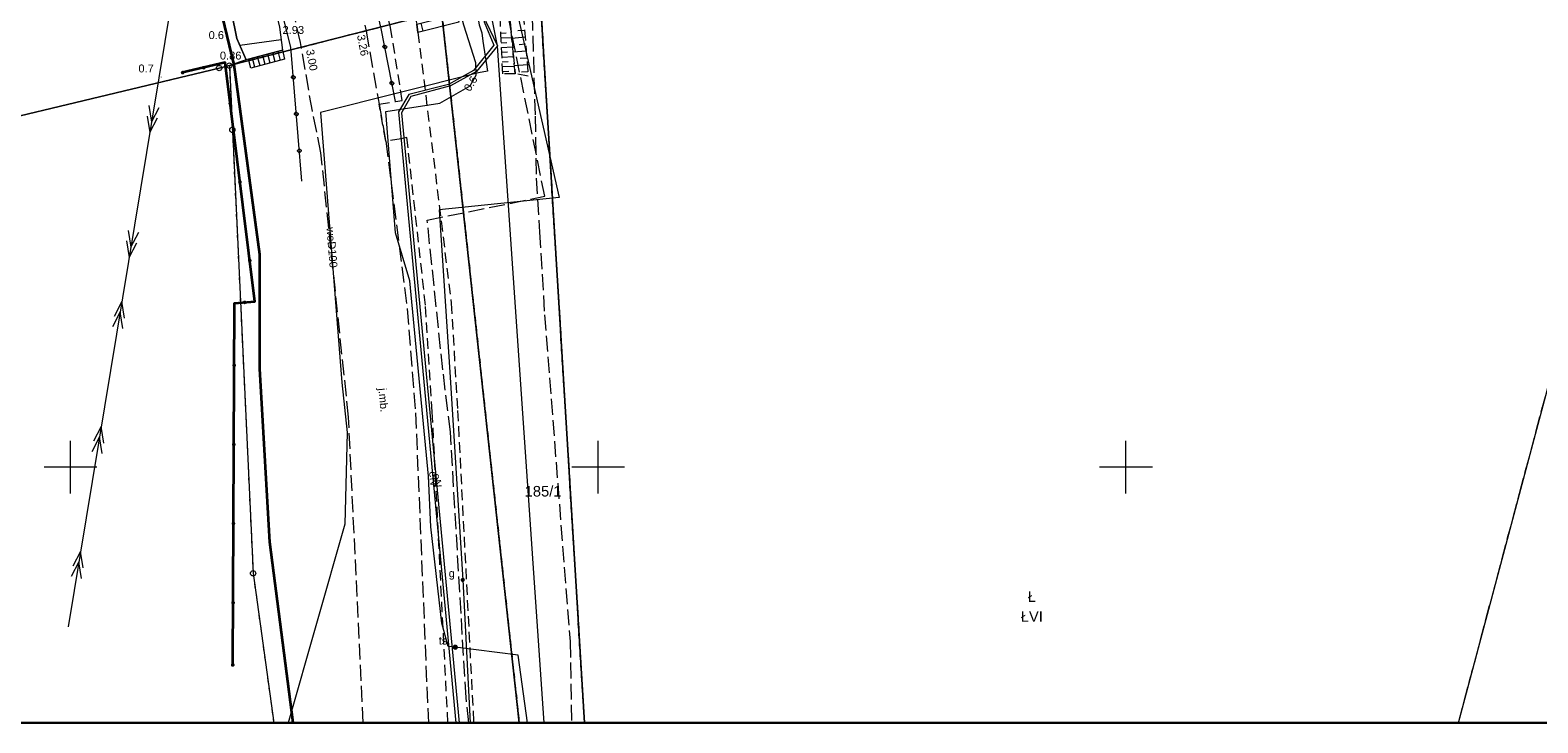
# Model space of a CAD drawing. Extents: x 5479252 to 5479673, y 5984576 to 5984875.
# Tile 10 of 36: x 5479396 to 5479539, y 5984576 to 5984641. Entities that reach past the tile are written whole.
import ezdxf
from ezdxf.enums import TextEntityAlignment as Align

# ---------------------------------------------------------------- set-up
doc = ezdxf.new("R2010")
doc.units = 0
for name, pattern in [('PRZER1-1', [1, 0.5, -0.5]), ('PRZER2-1', [1.5, 1, -0.5]), ('PRZER3-1', [2, 1.5, -0.5])]:
    doc.linetypes.add(name, pattern=pattern)
doc.layers.get('0').update_dxf_attribs({"linetype": 'CONTINUOUS'})
for name, color, linetype, lineweight in [('GEPPGD', 7, 'CONTINUOUS', 18), ('GESDZI', 7, 'CONTINUOUS', 18), ('GESDZI_O', 7, 'CONTINUOUS', 18), ('GESOZN', 7, 'CONTINUOUS', 18), ('GSLKBA', 7, 'CONTINUOUS', 18), ('GSLKOG', 7, 'CONTINUOUS', 35), ('GSPWPN', 7, 'CONTINUOUS', 13), ('GSPWPN_O', 7, 'CONTINUOUS', 13), ('GSPWPS', 7, 'CONTINUOUS', 13), ('GSPWPS_O', 7, 'CONTINUOUS', 13), ('GSSKOA', 7, 'CONTINUOUS', 18), ('GSSKOA_O', 7, 'CONTINUOUS', 18), ('GSSKOD', 7, 'CONTINUOUS', 18), ('GSSSCK', 7, 'CONTINUOUS', 18), ('GSSZSN', 7, 'CONTINUOUS', 18), ('GSSZSU', 7, 'CONTINUOUS', 18), ('GULLOB', 7, 'CONTINUOUS', 35), ('GUPPRZ_O', 7, 'CONTINUOUS', 18)]:
    doc.layers.add(name, color=color, linetype=linetype, lineweight=lineweight)
for name, color, linetype, lineweight, true_color in [('GESKKL', 7, 'CONTINUOUS', 18, 0x24bc24), ('GESKKL_O', 7, 'CONTINUOUS', 18, 0x24bc24), ('GESUZY', 7, 'CONTINUOUS', 18, 0x008000), ('GESUZY_O', 7, 'CONTINUOUS', 18, 0x008000), ('GSSWWP', 7, 'CONTINUOUS', 18, 0x59d9ff), ('GULEPR', 1, 'CONTINUOUS', 18, 0xff0000), ('GULEPR_O', 1, 'CONTINUOUS', 18, 0xff0000), ('GULGPR', 7, 'CONTINUOUS', 18, 0xbfbf00), ('GULKPR', 7, 'CONTINUOUS', 18, 0x803300), ('GULTPR', 7, 'CONTINUOUS', 18, 0xff9100), ('GULWPR', 5, 'CONTINUOUS', 18, 0x0000ff), ('GULWPR_O', 5, 'CONTINUOUS', 18, 0x0000ff), ('GUPGZA', 7, 'CONTINUOUS', 18, 0xbfbf00), ('GUPGZA_O', 7, 'CONTINUOUS', 18, 0xbfbf00), ('GUPTST', 7, 'CONTINUOUS', 18, 0xff9100), ('GUPTST_O', 7, 'CONTINUOUS', 18, 0xff9100), ('Ramka sekcyjna', 7, 'CONTINUOUS', 18, 0xa5007c)]:
    doc.layers.add(name, color=color, linetype=linetype, lineweight=lineweight, true_color=true_color)
doc.layers.add('wydruk', color=7, linetype='CONTINUOUS', lineweight=18, plot=False)
doc.styles.add('Arial', font='arial.ttf')

# ---------------------------------------------------------------- blocks, each defined once
blk = doc.blocks.new('GUPTST1')
blk.add_hatch(color=0).paths.add_polyline_path([(-0.25, 0), (-0.241481, -0.064705), (-0.216506, -0.125), (-0.176777, -0.176777), (-0.125, -0.216506), (-0.064705, -0.241481), (0, -0.25), (0.064705, -0.241481), (0.125, -0.216506), (0.176777, -0.176777), (0.216506, -0.125), (0.241481, -0.064705), (0.25, 0), (0.241481, 0.064705), (0.216506, 0.125), (0.176777, 0.176777), (0.125, 0.216506), (0.064705, 0.241481), (0, 0.25), (-0.064705, 0.241481), (-0.125, 0.216506), (-0.176777, 0.176777), (-0.216506, 0.125), (-0.241481, 0.064705)])
blk = doc.blocks.new('GUPGZA1')
blk.add_hatch(color=0).paths.add_polyline_path([(-0.2, 0), (-0.193185, -0.051764), (-0.173205, -0.1), (-0.141421, -0.141421), (-0.1, -0.173205), (-0.051764, -0.193185), (0, -0.2), (0.051764, -0.193185), (0.1, -0.173205), (0.141421, -0.141421), (0.173205, -0.1), (0.193185, -0.051764), (0.2, 0), (0.193185, 0.051764), (0.173205, 0.1), (0.141421, 0.141421), (0.1, 0.173205), (0.051764, 0.193185), (0, 0.2), (-0.051764, 0.193185), (-0.1, 0.173205), (-0.141421, 0.141421), (-0.173205, 0.1), (-0.193185, 0.051764)])
blk = doc.blocks.new('GEPPGD1_1')
at = {"color": 0}
blk.add_lwpolyline([(0, 0.25), (0.077254, 0.237764), (0.146946, 0.202254), (0.202254, 0.146946), (0.237764, 0.077254), (0.25, 0), (0.237764, -0.077254), (0.202254, -0.146946), (0.146946, -0.202254), (0.077254, -0.237764), (0, -0.25), (-0.077254, -0.237764), (-0.146946, -0.202254), (-0.202254, -0.146946), (-0.237764, -0.077254), (-0.25, 0), (-0.237764, 0.077254), (-0.202254, 0.146946), (-0.146946, 0.202254), (-0.077254, 0.237764)], close=True, dxfattribs=at)
blk = doc.blocks.new('GSPWPS1')
blk.add_hatch(color=0).paths.add_polyline_path([(-0.045, 0), (-0.043467, -0.011647), (-0.038971, -0.0225), (-0.03182, -0.03182), (-0.0225, -0.038971), (-0.011647, -0.043467), (0, -0.045), (0.011647, -0.043467), (0.0225, -0.038971), (0.03182, -0.03182), (0.038971, -0.0225), (0.043467, -0.011647), (0.045, 0), (0.043467, 0.011647), (0.038971, 0.0225), (0.03182, 0.03182), (0.0225, 0.038971), (0.011647, 0.043467), (0, 0.045), (-0.011647, 0.043467), (-0.0225, 0.038971), (-0.03182, 0.03182), (-0.038971, 0.0225), (-0.043467, 0.011647)])
blk = doc.blocks.new('GSPWPN1')
blk.add_hatch(color=0).paths.add_polyline_path([(-0.045, 0), (-0.043467, -0.011647), (-0.038971, -0.0225), (-0.03182, -0.03182), (-0.0225, -0.038971), (-0.011647, -0.043467), (0, -0.045), (0.011647, -0.043467), (0.0225, -0.038971), (0.03182, -0.03182), (0.038971, -0.0225), (0.043467, -0.011647), (0.045, 0), (0.043467, 0.011647), (0.038971, 0.0225), (0.03182, 0.03182), (0.0225, 0.038971), (0.011647, 0.043467), (0, 0.045), (-0.011647, 0.043467), (-0.0225, 0.038971), (-0.03182, 0.03182), (-0.038971, 0.0225), (-0.043467, 0.011647)])
blk = doc.blocks.new('KOLO')
blk.add_hatch(color=0).paths.add_polyline_path([(-0.175, 0), (-0.169037, -0.045293), (-0.151554, -0.0875), (-0.123744, -0.123744), (-0.0875, -0.151554), (-0.045293, -0.169037), (0, -0.175), (0.045293, -0.169037), (0.0875, -0.151554), (0.123744, -0.123744), (0.151554, -0.0875), (0.169037, -0.045293), (0.175, 0), (0.169037, 0.045293), (0.151554, 0.0875), (0.123744, 0.123744), (0.0875, 0.151554), (0.045293, 0.169037), (0, 0.175), (-0.045293, 0.169037), (-0.0875, 0.151554), (-0.123744, 0.123744), (-0.151554, 0.0875), (-0.169037, 0.045293)])
blk = doc.blocks.new('GSLKOG1')
blk.add_hatch(color=0).paths.add_polyline_path([(-0.175, 0), (-0.169037, -0.045293), (-0.151554, -0.0875), (-0.123744, -0.123744), (-0.0875, -0.151554), (-0.045293, -0.169037), (0, -0.175), (0.045293, -0.169037), (0.0875, -0.151554), (0.123744, -0.123744), (0.151554, -0.0875), (0.169037, -0.045293), (0.175, 0), (0.169037, 0.045293), (0.151554, 0.0875), (0.123744, 0.123744), (0.0875, 0.151554), (0.045293, 0.169037), (0, 0.175), (-0.045293, 0.169037), (-0.0875, 0.151554), (-0.123744, 0.123744), (-0.151554, 0.0875), (-0.169037, 0.045293)])
blk = doc.blocks.new('GSLKBA0')
at = {"color": 0, "lineweight": 18}
blk.add_lwpolyline([(-0.175, -0.033485), (-0.175, 0.033485), (-0.033485, 0.175), (0.033485, 0.175), (0.175, 0.033485), (0.175, -0.033485), (0.033485, -0.175), (-0.033485, -0.175)], close=True, dxfattribs=at)
blk = doc.blocks.new('SUEP2')
at = {"color": 0}
for points in [[(-1.25, -0.5), (0.25, 0), (-1.25, 0.5)], [(-0.25, -0.5), (1.25, 0), (-0.25, 0.5)]]:
    blk.add_lwpolyline(points, dxfattribs=at)

msp = doc.modelspace()

# ---------------------------------------------------------------- linework, layer by layer
at = {"layer": 'GESDZI', "color": 7, "linetype": 'Continuous', "lineweight": 18, "elevation": 10.22}
for points in [[(5479255.13, 5984589.26), (5479261.74, 5984592.4), (5479262.59, 5984592.8), (5479270.88, 5984596.26), (5479272.59, 5984596.97), (5479291.5, 5984603.01), (5479316.35, 5984610.94), (5479343.54, 5984619.63), (5479359.73, 5984624.8), (5479391.37, 5984632.39), (5479414.08, 5984637.82), (5479415.05, 5984638.06), (5479435.16, 5984643.18), (5479444.46, 5984645.11), (5479661.87, 5984690.25), (5479671.41, 5984692.13)], [(5479671.41, 5984692.13), (5479661.87, 5984690.25), (5479444.46, 5984645.11), (5479448.69, 5984575.77)], [(5479531.5, 5984575.77), (5479541.79, 5984614.38), (5479562.34, 5984627.38), (5479633.8, 5984628.38), (5479671.41, 5984653.42)], [(5479448.69, 5984575.77), (5479444.46, 5984645.11), (5479435.16, 5984643.18), (5479442.52, 5984575.77)], [(5479442.52, 5984575.77), (5479435.16, 5984643.18), (5479415.05, 5984638.06), (5479415.33, 5984631.97), (5479417.3, 5984589.95), (5479419.25, 5984575.77)]]:
    msp.add_lwpolyline(points, dxfattribs=at)
at = {"layer": 'GESKKL', "color": 82, "linetype": 'PRZER3-1', "lineweight": 18, "true_color": 0x24bc24, "elevation": 10.06}
msp.add_lwpolyline([(5479531.5, 5984575.77), (5479537.29, 5984597.51), (5479541.79, 5984614.38), (5479562.34, 5984627.38), (5479557.98, 5984668.68), (5479444.46, 5984645.11), (5479448.69, 5984575.77)], dxfattribs=at)
at = {"layer": 'GESOZN', "color": 7, "linetype": 'Continuous', "lineweight": 18, "elevation": 10.1}
msp.add_lwpolyline([(5479294.83, 5984868.57), (5479333.8, 5984817.55), (5479340.75, 5984808.64), (5479385.3, 5984750.66), (5479398.56, 5984731.62), (5479401.38, 5984729.48), (5479424.55, 5984696.25), (5479434.07, 5984654.6), (5479444.46, 5984645.11), (5479448.69, 5984575.77)], dxfattribs=at)
at = {"layer": 'GESUZY', "color": 96, "linetype": 'PRZER1-1', "lineweight": 18, "true_color": 0x008000, "elevation": 10.08}
for points in [[(5479255.13, 5984589.26), (5479261.74, 5984592.4), (5479262.59, 5984592.8), (5479270.88, 5984596.26), (5479272.59, 5984596.97), (5479291.5, 5984603.01), (5479316.35, 5984610.94), (5479343.54, 5984619.63), (5479359.73, 5984624.8), (5479391.37, 5984632.39), (5479414.08, 5984637.82), (5479415.05, 5984638.06), (5479435.16, 5984643.18), (5479444.46, 5984645.11), (5479557.98, 5984668.68), (5479560.46, 5984669.19), (5479661.87, 5984690.25), (5479671.41, 5984692.13)], [(5479531.5, 5984575.77), (5479537.29, 5984597.51), (5479541.79, 5984614.38), (5479562.34, 5984627.38), (5479557.98, 5984668.68), (5479444.46, 5984645.11), (5479448.69, 5984575.77)], [(5479448.69, 5984575.77), (5479444.46, 5984645.11), (5479435.16, 5984643.18), (5479442.52, 5984575.77)], [(5479442.52, 5984575.77), (5479435.16, 5984643.18), (5479415.05, 5984638.06), (5479415.33, 5984631.97), (5479417.3, 5984589.95), (5479419.25, 5984575.77)]]:
    msp.add_lwpolyline(points, dxfattribs=at)
at = {"layer": 'GSLKBA', "color": 7, "linetype": 'Continuous', "lineweight": 18, "elevation": 10.18}
for points in [[(5479421.91, 5984627.12), (5479420.87, 5984639.81), (5479418.03, 5984651.19)], [(5479430.78, 5984634.66), (5479429.44, 5984641.56), (5479427.04, 5984651.74)]]:
    msp.add_lwpolyline(points, dxfattribs=at)
at = {"layer": 'GSLKOG', "color": 7, "linetype": 'Continuous', "lineweight": 35, "elevation": 10.18}
msp.add_lwpolyline([(5479415.37, 5984581.26), (5479415.53, 5984615.55), (5479417.46, 5984615.7), (5479414.65, 5984638.34), (5479410.62, 5984637.39)], dxfattribs=at)
at = {"layer": 'GSSKOA', "color": 7, "linetype": 'PRZER3-1', "lineweight": 18, "elevation": 10.18}
msp.add_lwpolyline([(5479427.72, 5984575.77), (5479426.34, 5984604.75), (5479423.72, 5984629.79), (5479422.91, 5984633.75), (5479421.79, 5984640.24), (5479419.21, 5984651.26), (5479425.72, 5984651.66), (5479428, 5984641.32), (5479429.23, 5984634.41), (5479429.86, 5984630.9), (5479431.89, 5984615.01), (5479432.69, 5984605.15), (5479433.9, 5984575.77)], dxfattribs=at)
at = {"layer": 'GSSKOD', "color": 7, "linetype": 'PRZER2-1', "lineweight": 18, "elevation": 10.18}
msp.add_lwpolyline([(5479435.75, 5984575.77), (5479434.27, 5984605.24), (5479433.63, 5984615.36), (5479431.87, 5984631.24), (5479431.31, 5984631.13), (5479429.86, 5984630.9), (5479429.23, 5984634.41), (5479430.78, 5984634.66), (5479431.43, 5984634.76), (5479430.31, 5984641.71), (5479427.82, 5984651.99), (5479430.04, 5984652.92), (5479432.81, 5984641.97), (5479432.92, 5984641.2), (5479436.07, 5984615.53), (5479436.67, 5984605.37), (5479438.19, 5984575.77)], dxfattribs=at)
at = {"layer": 'GSSSCK', "color": 7, "linetype": 'Continuous', "lineweight": 18, "elevation": 10.18}
for points in [[(5479436.12, 5984642.82), (5479436.63, 5984642.99), (5479436.78, 5984642.17), (5479432.92, 5984641.2), (5479432.81, 5984641.97)], [(5479420.09, 5984639.53), (5479420.28, 5984638.66), (5479417.08, 5984637.8), (5479416.85, 5984638.66)]]:
    msp.add_lwpolyline(points, close=True, dxfattribs=at)
for points in [[(5479433.4, 5984641.32), (5479433.21, 5984642.07)], [(5479419.89, 5984638.55), (5479419.66, 5984639.41)], [(5479417.47, 5984637.91), (5479417.24, 5984638.77)], [(5479417.96, 5984638.04), (5479417.72, 5984638.89)], [(5479418.44, 5984638.17), (5479418.21, 5984639.02)], [(5479418.92, 5984638.29), (5479418.69, 5984639.15)], [(5479419.4, 5984638.42), (5479419.17, 5984639.28)]]:
    msp.add_lwpolyline(points, dxfattribs=at)
at = {"layer": 'GSSWWP', "color": 141, "linetype": 'Continuous', "lineweight": 18, "true_color": 0x59d9ff, "elevation": 10.06}
for points in [[(5479256.77, 5984606.08), (5479261.86, 5984607.85), (5479263.67, 5984608.48), (5479410.75, 5984650.74), (5479413.98, 5984650.94), (5479414.15, 5984650.21), (5479414.22, 5984648.3), (5479415.76, 5984640.63), (5479416.64, 5984638.61), (5479415.05, 5984638.06), (5479414.08, 5984637.82)], [(5479414.08, 5984637.82), (5479391.37, 5984632.39), (5479359.73, 5984624.8), (5479343.54, 5984619.63), (5479316.35, 5984610.94), (5479291.5, 5984603.01)]]:
    msp.add_lwpolyline(points, dxfattribs=at)
at = {"layer": 'GSSZSN', "color": 7, "linetype": 'PRZER2-1', "lineweight": 18, "elevation": 10.06}
for points in [[(5479440.95, 5984637.27), (5479440.62, 5984644.27), (5479441.39, 5984645.19), (5479442.12, 5984637.29)], [(5479442.78, 5984644.43), (5479443.36, 5984637.04), (5479442.12, 5984637.29), (5479441.39, 5984645.19)]]:
    msp.add_lwpolyline(points, close=True, dxfattribs=at)
at = {"layer": 'GSSZSN', "color": 7, "linetype": 'Continuous', "lineweight": 18, "elevation": 10.06}
for points in [[(5479440.77, 5984641.14), (5479441.26, 5984641.16)], [(5479443.02, 5984641.39), (5479442.38, 5984641.34)], [(5479440.79, 5984640.69), (5479441.8, 5984640.73)], [(5479440.81, 5984640.23), (5479441.33, 5984640.26)], [(5479440.83, 5984639.78), (5479441.88, 5984639.83)], [(5479443.07, 5984640.74), (5479441.81, 5984640.64)], [(5479443.17, 5984639.43), (5479441.93, 5984639.33)], [(5479443.12, 5984640.08), (5479442.5, 5984640.03)], [(5479440.85, 5984639.32), (5479441.39, 5984639.35)], [(5479440.87, 5984638.87), (5479441.97, 5984638.92)], [(5479440.9, 5984638.42), (5479441.45, 5984638.44)], [(5479440.92, 5984637.96), (5479442.05, 5984638.01)], [(5479443.28, 5984638.12), (5479442.05, 5984638.02)], [(5479443.22, 5984638.77), (5479442.61, 5984638.73)], [(5479440.94, 5984637.51), (5479441.52, 5984637.53)], [(5479443.33, 5984637.47), (5479442.72, 5984637.42)]]:
    msp.add_lwpolyline(points, dxfattribs=at)
at = {"layer": 'GSSZSU', "color": 7, "linetype": 'Continuous', "lineweight": 18, "elevation": 10.06}
msp.add_lwpolyline([(5479417.4, 5984650.97), (5479418, 5984649.01), (5479419.79, 5984641.7), (5479420.09, 5984639.53), (5479416.85, 5984638.66), (5479416.64, 5984638.61), (5479415.76, 5984640.63), (5479414.22, 5984648.3), (5479414.15, 5984650.21), (5479414.74, 5984650.26)], close=True, dxfattribs=at)
msp.add_lwpolyline([(5479419.95, 5984640.51), (5479416.05, 5984639.97)], dxfattribs=at)
at = {"layer": 'GULEPR', "color": 1, "linetype": 'Continuous', "lineweight": 18, "true_color": 0xff0000, "elevation": 10.14}
for points in [[(5479436.18, 5984655.04), (5479439.2, 5984642.2), (5479440.12, 5984639.98), (5479438.19, 5984637.59), (5479435.81, 5984636.26), (5479432.05, 5984635.31), (5479431.06, 5984633.69), (5479436.5, 5984575.77)], [(5479436.18, 5984655.04), (5479439.35, 5984642.24), (5479440.44, 5984639.92), (5479438.46, 5984637.51), (5479435.99, 5984636.13), (5479432.23, 5984635.14), (5479431.35, 5984633.59), (5479436.83, 5984575.77)], [(5479421.09, 5984575.77), (5479418.88, 5984592.88), (5479417.94, 5984609.31), (5479417.93, 5984620.14), (5479415.51, 5984638.12), (5479412.87, 5984649.04), (5479412.42, 5984650.84)], [(5479410.65, 5984650.71), (5479399.76, 5984584.86)]]:
    msp.add_lwpolyline(points, dxfattribs=at)
at = {"layer": 'GULGPR', "color": 52, "linetype": 'PRZER3-1', "lineweight": 18, "true_color": 0xbfbf00, "elevation": 10.14}
msp.add_lwpolyline([(5479437.73, 5984575.77), (5479437.47, 5984578.16), (5479435.99, 5984603.34), (5479435.27, 5984609.24), (5479433.79, 5984623.42), (5479444.93, 5984625.67), (5479435.66, 5984671.51)], dxfattribs=at)
at = {"layer": 'GULGPR', "color": 52, "linetype": 'Continuous', "lineweight": 18, "true_color": 0xbfbf00, "elevation": 10.14}
msp.add_lwpolyline([(5479439.43, 5984655.71), (5479446.28, 5984625.57), (5479434.92, 5984624.38), (5479435.95, 5984609.02), (5479437.16, 5984589.32), (5479437.86, 5984575.77)], dxfattribs=at)
at = {"layer": 'GULKPR', "color": 36, "linetype": 'Continuous', "lineweight": 18, "true_color": 0x803300, "elevation": 10.14}
msp.add_lwpolyline([(5479444.89, 5984575.77), (5479440.44, 5984639.92), (5479437.4, 5984655.29)], dxfattribs=at)
at = {"layer": 'GULLOB', "color": 7, "linetype": 'Continuous', "lineweight": 35, "elevation": 10.12}
msp.add_lwpolyline([(5479421.09, 5984575.77), (5479418.88, 5984592.88), (5479417.94, 5984609.31), (5479417.93, 5984620.14), (5479415.51, 5984638.12), (5479412.87, 5984649.04)], dxfattribs=at)
at = {"layer": 'GULTPR', "color": 30, "linetype": 'Continuous', "lineweight": 18, "true_color": 0xff9100, "elevation": 10.14}
msp.add_lwpolyline([(5479443.31, 5984575.77), (5479442.42, 5984582.2), (5479436.45, 5984582.94), (5479435.77, 5984583), (5479435.18, 5984585.22), (5479434.14, 5984594.35), (5479433.93, 5984599.16), (5479432.14, 5984617.66), (5479430.78, 5984622.22), (5479429.87, 5984633.72), (5479434.98, 5984634.51), (5479437.86, 5984636.14), (5479438.43, 5984637.16), (5479438.39, 5984638.33), (5479437.25, 5984641.88), (5479433.83, 5984654.5)], dxfattribs=at)
at = {"layer": 'GULWPR', "color": 5, "linetype": 'PRZER3-1', "lineweight": 18, "true_color": 0x0000ff, "elevation": 10.14}
msp.add_lwpolyline([(5479393.1, 5984733.3), (5479405.88, 5984714.73), (5479418.2, 5984717.34), (5479432, 5984695.33), (5479434.6, 5984687.93), (5479438.33, 5984674.36), (5479440.23, 5984665.96), (5479441.9, 5984657.16), (5479443.68, 5984644.88), (5479444.01, 5984633.27), (5479444.12, 5984627.4), (5479444.44, 5984622.27), (5479444.91, 5984614.44), (5479447.33, 5984583.48), (5479447.46, 5984575.77)], dxfattribs=at)
at = {"layer": 'GULWPR', "color": 5, "linetype": 'Continuous', "lineweight": 18, "true_color": 0x0000ff, "elevation": 10.14}
msp.add_lwpolyline([(5479435.9, 5984654.98), (5479438.58, 5984642.62), (5479438.72, 5984641.93), (5479438.96, 5984641.17), (5479439.05, 5984640.38), (5479439.5, 5984637.53), (5479438.64, 5984637.36), (5479423.67, 5984633.61), (5479425.71, 5984608.03), (5479426.21, 5984603.3), (5479425.99, 5984594.61), (5479420.63, 5984575.77)], dxfattribs=at)
at = {"layer": 'Ramka sekcyjna', "color": 224, "linetype": 'Continuous', "lineweight": 18, "true_color": 0xa5007c}
for p, q in [((5479400, 5984597.5, 100), (5479400, 5984602.5, 100)), ((5479400, 5984597.5, 100), (5479400, 5984602.5, 100)), ((5479450, 5984597.5, 100), (5479450, 5984602.5, 100)), ((5479450, 5984597.5, 100), (5479450, 5984602.5, 100)), ((5479500, 5984597.5, 100), (5479500, 5984602.5, 100)), ((5479500, 5984597.5, 100), (5479500, 5984602.5, 100)), ((5479402.5, 5984600, 100), (5479397.5, 5984600, 100)), ((5479402.5, 5984600, 100), (5479397.5, 5984600, 100)), ((5479452.5, 5984600, 100), (5479447.5, 5984600, 100)), ((5479452.5, 5984600, 100), (5479447.5, 5984600, 100)), ((5479502.5, 5984600, 100), (5479497.5, 5984600, 100)), ((5479502.5, 5984600, 100), (5479497.5, 5984600, 100))]:
    msp.add_line(p, q, dxfattribs=at)
at = {"layer": 'wydruk', "color": 1, "linetype": 'Continuous', "lineweight": 30, "true_color": 0xff0000, "flags": 128}
msp.add_lwpolyline([(5479256.3, 5984575.77), (5479672.58, 5984575.77), (5479672.58, 5984868.57), (5479256.3, 5984868.57), (5479256.3, 5984575.77)], dxfattribs=at)

# ---------------------------------------------------------------- block references
at = {"layer": 'GEPPGD', "color": 7, "linetype": 'Continuous', "lineweight": 18}
for p in [(5479414.08, 5984637.82, 10.24), (5479415.05, 5984638.06, 10.24), (5479415.33, 5984631.97, 10.24), (5479417.3, 5984589.95, 10.24)]:
    msp.add_blockref('GEPPGD1_1', p, dxfattribs=at)
at = {"layer": 'GSLKBA', "color": 7, "linetype": 'Continuous', "lineweight": 18}
for p, rotation in [((5479429.78, 5984639.83, 10.18), 100.9902048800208), ((5479429.78, 5984639.83, 10.18), 100.9902048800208), ((5479421.1, 5984636.95, 10.18), 94.68516460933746), ((5479421.1, 5984636.95, 10.18), 94.68516460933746), ((5479430.44, 5984636.39, 10.18), 100.9902048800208), ((5479430.44, 5984636.39, 10.18), 100.9902048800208), ((5479421.39, 5984633.46, 10.18), 94.68516460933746), ((5479421.39, 5984633.46, 10.18), 94.68516460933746), ((5479421.68, 5984629.98, 10.18), 94.68516460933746), ((5479421.68, 5984629.98, 10.18), 94.68516460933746)]:
    msp.add_blockref('GSLKBA0', p, dxfattribs=dict(at, rotation=rotation))
at = {"layer": 'GSLKOG', "color": 7, "linetype": 'Continuous', "lineweight": 35}
for name, p, rotation in [('KOLO', (5479412.63, 5984637.86, 10.18), 193.2642908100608), ('KOLO', (5479412.63, 5984637.86, 10.18), 193.2642908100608), ('GSLKOG1', (5479410.62, 5984637.39, 10.18), 193.2642908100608), ('KOLO', (5479415.13, 5984634.46, 10.18), 97.07517498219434), ('KOLO', (5479415.13, 5984634.46, 10.18), 97.07517498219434), ('KOLO', (5479416.05, 5984627.02, 10.18), 97.07517498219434), ('KOLO', (5479416.05, 5984627.02, 10.18), 97.07517498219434), ('KOLO', (5479416.98, 5984619.58, 10.18), 97.07517498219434), ('KOLO', (5479416.98, 5984619.58, 10.18), 97.07517498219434), ('KOLO', (5479416.5, 5984615.62, 10.18), 4.444106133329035), ('KOLO', (5479416.5, 5984615.62, 10.18), 4.444106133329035), ('KOLO', (5479415.5, 5984609.65, 10.18), 89.73265505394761), ('KOLO', (5479415.5, 5984609.65, 10.18), 89.73265505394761), ('KOLO', (5479415.47, 5984602.15, 10.18), 89.73265505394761), ('KOLO', (5479415.47, 5984602.15, 10.18), 89.73265505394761), ('KOLO', (5479415.43, 5984594.66, 10.18), 89.73265505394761), ('KOLO', (5479415.43, 5984594.66, 10.18), 89.73265505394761), ('KOLO', (5479415.4, 5984587.16, 10.18), 89.73265505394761), ('KOLO', (5479415.4, 5984587.16, 10.18), 89.73265505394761), ('GSLKOG1', (5479415.37, 5984581.26, 10.18), 89.7326550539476)]:
    msp.add_blockref(name, p, dxfattribs=dict(at, rotation=rotation))
at = {"layer": 'GSPWPN', "color": 7, "linetype": 'Continuous', "lineweight": 13}
for p in [(5479415.76, 5984640.63, 10.08), (5479408.58, 5984636.97, 10.08)]:
    msp.add_blockref('GSPWPN1', p, dxfattribs=at)
at = {"layer": 'GSPWPS', "color": 7, "linetype": 'Continuous', "lineweight": 13}
for p in [(5479419.9, 5984640.91, 10.08), (5479428, 5984641.32, 10.08), (5479421.79, 5984640.24, 10.08), (5479416.64, 5984638.61, 10.08)]:
    msp.add_blockref('GSPWPS1', p, dxfattribs=at)
at = {"layer": 'GULEPR', "color": 1, "linetype": 'Continuous', "lineweight": 18, "true_color": 0xff0000}
for p, rotation in [((5479407.71, 5984632.95, 10.14), 260.6086363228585), ((5479405.76, 5984621.11, 10.14), 260.6086363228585), ((5479404.66, 5984614.46, 10.14), 80.60863632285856), ((5479402.7, 5984602.62, 10.14), 80.60863632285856), ((5479400.74, 5984590.78, 10.14), 80.60863632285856)]:
    msp.add_blockref('SUEP2', p, dxfattribs=dict(at, rotation=rotation))
at = {"layer": 'GUPGZA', "color": 52, "linetype": 'Continuous', "lineweight": 18, "true_color": 0xbfbf00}
msp.add_blockref('GUPGZA1', (5479437.16, 5984589.32, 10.16), dxfattribs=at)
at = {"layer": 'GUPTST', "color": 30, "linetype": 'Continuous', "lineweight": 18, "true_color": 0xff9100}
msp.add_blockref('GUPTST1', (5479436.45, 5984582.94, 10.16), dxfattribs=at)

# ---------------------------------------------------------------- texts
at = {"layer": 'GESDZI_O', "color": 7, "linetype": 'Continuous', "lineweight": 0, "style": 'Arial'}
msp.add_text('185/1', height=1, dxfattribs=at).set_placement((5479444.77, 5984597.22, 10.8), align=Align.CENTER)
at = {"layer": 'GESKKL_O', "color": 82, "linetype": 'Continuous', "lineweight": 0, "true_color": 0x24bc24, "style": 'Arial'}
msp.add_text('ŁVI', height=1, dxfattribs=at).set_placement((5479491.08, 5984585.35, 10.8), align=Align.CENTER)
at = {"layer": 'GESUZY_O', "color": 96, "linetype": 'Continuous', "lineweight": 0, "true_color": 0x008000, "style": 'Arial'}
msp.add_text('Ł', height=1, dxfattribs=at).set_placement((5479491.08, 5984587.23, 10.8), align=Align.CENTER)
at = {"layer": 'GSPWPN_O', "color": 7, "linetype": 'Continuous', "lineweight": 0, "style": 'Arial'}
for s, p in [('0.6', (5479413.08, 5984640.57, 10.8)), ('0.7', (5479406.43, 5984637.41, 10.8))]:
    msp.add_text(s, height=0.75, rotation=360, dxfattribs=at).set_placement(p)
at = {"layer": 'GSPWPS_O', "color": 7, "linetype": 'Continuous', "lineweight": 0, "style": 'Arial'}
for s, rotation, p in [('2.93', 360, (5479420.09, 5984641.06, 10.8)), ('3.26', 280.6099, (5479427.14, 5984640.92, 10.8)), ('3.00', 280.6099, (5479422.31, 5984639.52, 10.8))]:
    msp.add_text(s, height=0.75, rotation=rotation, dxfattribs=at).set_placement(p)
msp.add_text('0.86', height=0.75, dxfattribs=at).set_placement((5479414.15, 5984638.63, 10.8))
at = {"layer": 'GSSKOA_O', "color": 7, "linetype": 'Continuous', "lineweight": 0, "style": 'Arial'}
msp.add_text('j.mb.', height=0.75, rotation=275.1104, dxfattribs=at).set_placement((5479429.27, 5984606.33, 10.8), align=Align.CENTER)
at = {"layer": 'GULEPR_O', "color": 1, "linetype": 'Continuous', "lineweight": 0, "true_color": 0xff0000, "style": 'Arial'}
for rotation, p in [(275.3668, (5479434.03, 5984598.91, 10.8)), (275.4167, (5479434.36, 5984598.71, 10.8))]:
    msp.add_text('eN', height=0.75, rotation=rotation, dxfattribs=at).set_placement(p, align=Align.CENTER)
at = {"layer": 'GULWPR_O', "color": 5, "linetype": 'Continuous', "lineweight": 0, "true_color": 0x0000ff, "style": 'Arial'}
msp.add_text('woD100', height=0.75, rotation=274.5492, dxfattribs=at).set_placement((5479424.4, 5984620.79, 10.8), align=Align.CENTER)
at = {"layer": 'GUPGZA_O', "color": 52, "linetype": 'Continuous', "lineweight": 0, "true_color": 0xbfbf00, "style": 'Arial'}
msp.add_text('g', height=0.75, dxfattribs=at).set_placement((5479436.41, 5984589.57, 10.8), align=Align.RIGHT)
at = {"layer": 'GUPPRZ_O', "color": 30, "linetype": 'Continuous', "lineweight": 0, "true_color": 0xff9100, "style": 'Arial'}
msp.add_text('0.6', height=0.75, rotation=58.6749, dxfattribs=at).set_placement((5479438.61, 5984636.78, 10.8), align=Align.RIGHT)
at = {"layer": 'GUPTST_O', "color": 30, "linetype": 'Continuous', "lineweight": 0, "true_color": 0xff9100, "style": 'Arial'}
msp.add_text('ts', height=0.75, dxfattribs=at).set_placement((5479435.7, 5984583.19, 10.8), align=Align.RIGHT)

doc.saveas('drawing.dxf')
